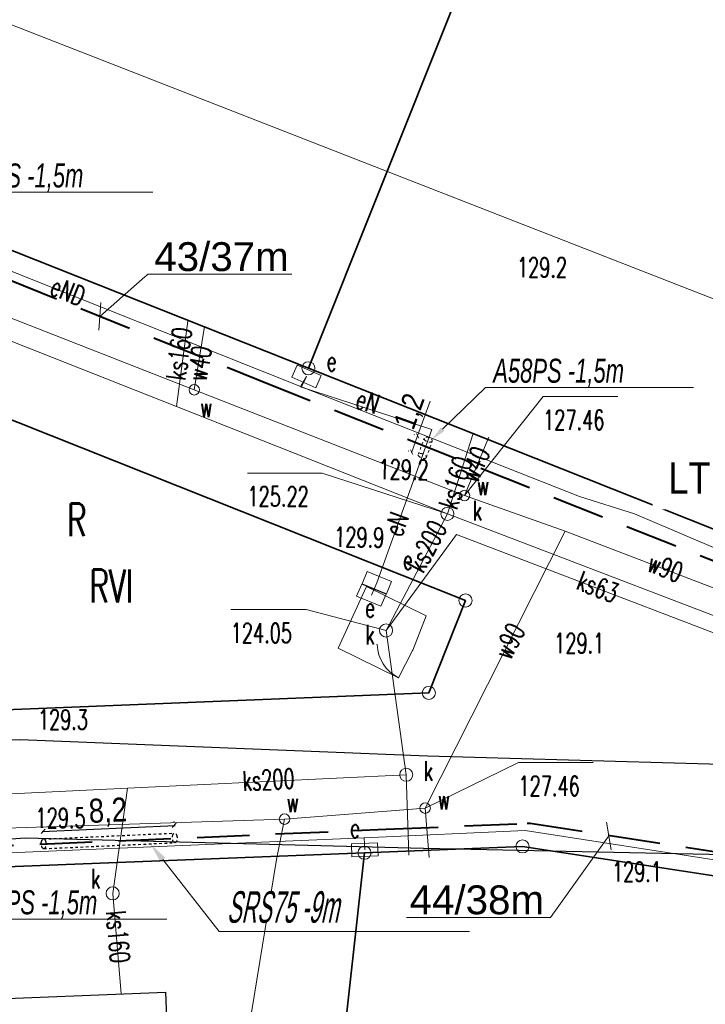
# Model space of a CAD drawing. Header units: metres. Extents: x 6496648 to 6497944, y 5962794 to 5963351.
# Tile 11 of 91: x 6496820 to 6496846, y 5963120 to 5963157. Entities that reach past the tile are written whole.
import ezdxf
from ezdxf import colors
from ezdxf.entities.mleader import LeaderData, LeaderLine
from ezdxf.math import Vec2, Vec3

# ---------------------------------------------------------------- set-up
doc = ezdxf.new("R2010")
doc.units = ezdxf.units.M
doc.header["$MEASUREMENT"] = 0
for name, pattern in [('DASHED', [19.05, 12.7, -6.35]), ('HIDDEN', [0.375, 0.25, -0.125]), ('L_0_04', [1.5, 1, -0.5])]:
    doc.linetypes.add(name, pattern=pattern)
doc.layers.get('0').update_dxf_attribs({"color": 8, "linetype": 'CONTINUOUS', "lineweight": 13})
doc.layers.get('DEFPOINTS').update_dxf_attribs({"linetype": 'CONTINUOUS', "lineweight": 0})
for name, color, linetype, lineweight in [('209_OPIS_KONTURU_KLASYFIKACYJNEGO', 8, 'CONTINUOUS', 13), ('210_OZNACZENIE_UzYTKU', 8, 'CONTINUOUS', 13), ('217_GRANICA_KONTURU_KLASYFIKCYJNEGO', 8, 'CONTINUOUS', 13), ('218_GRANICA_UzYTKU', 8, 'CONTINUOUS', 13), ('219_LINIA_GRANICY', 3, 'CONTINUOUS', 35), ('312_BUDYNEK__POWIERZCHNIA_', 8, 'CONTINUOUS', 30), ('E_proj_opisy_ośw', 1, 'CONTINUOUS', 13), ('E_proj_opisy_ośw.', 7, 'CONTINUOUS', 13), ('E_proj_osłona r.', 140, 'L_0_04', 30), ('E_proj_osłona r. dz._obw. 200', 204, 'L_0_04', 20), ('E_proj_osłona r. dz._opis_obw. 100', 204, 'CONTINUOUS', 9), ('E_proj_osłona r. opis_obw. 200', 166, 'CONTINUOUS', 9), ('E_proj_ośw_linia_obw. 200', 1, 'L_0_04', 40), ('FURTKA__LINIA_', 8, 'CONTINUOUS', 13), ('furtka__linia____symbol', 8, 'CONTINUOUS', 13), ('JEZDNIA__POWIERZCHNIA_', 8, 'CONTINUOUS', 25), ('OGRODZENIE_TRWAlE__LINIA_', 8, 'CONTINUOUS', 13), ('PRZEWoD_ELEKTROENERGETYCZNY__LINIA_', 1, 'CONTINUOUS', 13), ('PRZEWoD_ELEKTROENERGETYCZNY__LINIA__ATR1', 1, 'CONTINUOUS', 13), ('PRZEWoD_KANALIZACYJNY__LINIA_', 36, 'CONTINUOUS', 13), ('PRZEWoD_KANALIZACYJNY__LINIA__ATR1', 36, 'CONTINUOUS', 13), ('PRZEWoD_WODOCIaGOWY__LINIA_', 5, 'CONTINUOUS', 13), ('PRZEWoD_WODOCIaGOWY__LINIA__ATR1', 5, 'CONTINUOUS', 13), ('PUNKT_O_OKREsLONEJ_WYSOKOsCI__SIEc_KANALIZACYJNA__ATR2', 36, 'CONTINUOUS', 13), ('PUNKT_O_OKREsLONEJ_WYSOKOsCI__SIEc_KANALIZACYJNA__ATR3', 36, 'CONTINUOUS', 13), ('PUNKT_O_OKREsLONEJ_WYSOKOsCI__SIEc_WODOCIaGOWA__ATR2', 5, 'CONTINUOUS', 13), ('PUNKT_O_OKREsLONEJ_WYSOKOsCI__SIEc_WODOCIaGOWA__ATR3', 5, 'CONTINUOUS', 13), ('PUNKT_WYSOKOsCIOWY_NATURALNY_ATR2', 8, 'CONTINUOUS', 13), ('szafa_elektroenergetyczna__punkt_', 1, 'CONTINUOUS', 13), ('SZAFA_ELEKTROENERGETYCZNA__PUNKT__ATR17', 1, 'CONTINUOUS', 13), ('wlaz_okragly___siec_kanalizacyjna__punkt_', 36, 'CONTINUOUS', 13), ('WlAZ_OKRaGlY___SIEC_KANALIZACYJNA__PUNKT__ATR17', 36, 'CONTINUOUS', 13), ('zasuwa___siec_wodociagowa__punkt_', 5, 'CONTINUOUS', 13), ('ZASUWA___SIEC_WODOCIaGOWA__PUNKT__ATR17', 5, 'CONTINUOUS', 13)]:
    doc.layers.add(name, color=color, linetype=linetype, lineweight=lineweight)
doc.layers.add('E_pomocnicza', color=3, linetype='CONTINUOUS', lineweight=13, plot=False)
doc.styles.add('Andy', font='arial.ttf', dxfattribs={"height": 2})
doc.styles.add('Annotative', font='simplex.shx')
doc.styles.add('Narrow', font='ARIALN.TTF', dxfattribs={"height": 2})
doc.styles.get("Standard").update_dxf_attribs({"font": 'simplex.shx'})
doc.dimstyles.new('wymiary', dxfattribs={"dimtxt": 0.65, "dimasz": 0.25, "dimexe": 0.25, "dimexo": 1, "dimgap": 0.1, "dimtad": 1, "dimzin": 1, "dimtxsty": 'Annotative', "dimblk": 'OBLIQUE', "dimcen": 0.0025, "dimdle": 0.05, "dimadec": 0, "dimazin": 0, "dimtfac": 1, "dimtmove": 0, "dimatfit": 3, "dimldrblk": 'NONE', "dimfxl": 1, "dimarcsym": 0})

# ---------------------------------------------------------------- blocks, each defined once
blk = doc.blocks.new('GRT')
at = {"color": 0, "linetype": 'Continuous', "lineweight": 18}
blk.add_circle((0, 0), 0.5, dxfattribs=at)
blk = doc.blocks.new('_Oblique')
at = {"color": 0, "linetype": 'ByBlock', "lineweight": -2}
blk.add_line((-0.5, -0.5), (0.5, 0.5), dxfattribs=at)
blk = doc.blocks.new('*D45')
at = {"layer": 'DEFPOINTS', "color": 0}
for p in [(0, 0), (8.243, -0.091), (8.16, -0.87)]:
    blk.add_point(p, dxfattribs=at)
at = {"layer": 'E_pomocnicza', "color": 0, "lineweight": -2}
for p, q in [((0.033, 0.784), (8.293, -0.096)), ((0.106, 0.994), (0.109, 1.027)), ((8.266, 0.125), (8.269, 0.158))]:
    blk.add_line(p, q, dxfattribs=at)
at = {"layer": 'E_pomocnicza', "color": 0, "lineweight": -2, "xscale": 0.25, "yscale": 0.25, "zscale": 0.25}
for p, rotation in [((0.083, 0.779), 173.917130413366), ((8.243, -0.091), 353.917130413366)]:
    blk.add_blockref('_Oblique', p, dxfattribs=dict(at, rotation=rotation))
at = {"layer": 'E_pomocnicza', "color": 0, "linetype": 'Continuous', "lineweight": 0, "insert": (4.269, 1.34), "char_height": 2, "attachment_point": 5, "rotation": 353.91713, "style": 'Narrow'}
blk.add_mtext('{\\H0.75x;8,2}', dxfattribs=at)
blk = doc.blocks.new('_None')
blk = doc.blocks.new('*D53')
at = {"layer": 'DEFPOINTS', "color": 0}
for p in [(0, 0), (1.418, 0.248), (1.111, -0.473)]:
    blk.add_point(p, dxfattribs=at)
at = {"layer": 'E_pomocnicza', "color": 0, "lineweight": -2}
for p, q in [((0.26, 0.74), (1.418, 0.248)), ((0.391, 0.92), (0.404, 0.951)), ((1.418, 0.248), (3.777, -0.756)), ((1.503, 0.447), (1.516, 0.478))]:
    blk.add_line(p, q, dxfattribs=at)
at = {"layer": 'E_pomocnicza', "color": 0, "lineweight": -2, "xscale": 0.25, "yscale": 0.25, "zscale": 0.25}
for p, rotation in [((0.306, 0.72), 156.954665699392), ((1.418, 0.248), 336.954665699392)]:
    blk.add_blockref('_Oblique', p, dxfattribs=dict(at, rotation=rotation))
at = {"layer": 'E_pomocnicza', "color": 0, "linetype": 'Continuous', "lineweight": 0, "insert": (3.105, 0.619), "char_height": 2, "attachment_point": 5, "rotation": 336.95467, "style": 'Narrow'}
blk.add_mtext('{\\H0.75x;1,2}', dxfattribs=at)
blk = doc.blocks.new('*U44')
at = {"linetype": 'HIDDEN', "ltscale": 0.2}
for p, q in [((0.032, 0.298), (8.192, -0.571)), ((-0.032, -0.298), (8.128, -1.168))]:
    blk.add_line(p, q, dxfattribs=at)
at = {"linetype": 'DASHED', "ltscale": 0.02}
for centre in [(0, 0), (8.16, -0.87)]:
    blk.add_ellipse(centre, major_axis=(-0.032, -0.298), ratio=0.5, dxfattribs=at)
at = {"layer": 'E_pomocnicza', "color": 4, "lineweight": 0}
dim = blk.add_aligned_dim(p1=(0, 0), p2=(8.16, -0.87), distance=0.783, text='{\\H0.75x;<>}', dimstyle='wymiary', override={"dimtxt": 1.3, "dimtad": 2, "dimdec": 1, "dimlfac": 1, "dimrnd": 0, "dimtxsty": 'Narrow'}, dxfattribs=at)
dim.commit()
dim.dimension.update_dxf_attribs({"geometry": '*D45', "text_midpoint": (4.269, 1.34)})
blk = doc.blocks.new('*U52')
at = {"linetype": 'HIDDEN', "ltscale": 0.2}
for p, q in [((0.117, 0.276), (1.229, -0.197)), ((-0.117, -0.276), (0.994, -0.749))]:
    blk.add_line(p, q, dxfattribs=at)
at = {"linetype": 'DASHED', "ltscale": 0.02}
for centre in [(0, 0), (1.111, -0.473)]:
    blk.add_ellipse(centre, major_axis=(-0.117, -0.276), ratio=0.5, dxfattribs=at)
at = {"layer": 'E_pomocnicza', "color": 4, "lineweight": 0}
dim = blk.add_aligned_dim(p1=(0, 0), p2=(1.111, -0.473), distance=0.783, text='{\\H0.75x;<>}', dimstyle='wymiary', override={"dimtxt": 1.3, "dimtad": 2, "dimdec": 1, "dimlfac": 1, "dimrnd": 0, "dimtxsty": 'Narrow'}, dxfattribs=at)
dim.commit()
dim.dimension.update_dxf_attribs({"geometry": '*D53', "text_midpoint": (3.105, 0.619)})

msp = doc.modelspace()

# ---------------------------------------------------------------- linework, layer by layer
at = {"layer": '217_GRANICA_KONTURU_KLASYFIKCYJNEGO', "flags": 128}
for points in [[(6496837.09, 5963135.1), (6496809.07, 5963146.24)], [(6496835.69, 5963131.58), (6496837.09, 5963135.1)], [(6496810.04, 5963130.55), (6496835.69, 5963131.58)]]:
    msp.add_lwpolyline(points, dxfattribs=at)
at = {"layer": '218_GRANICA_UzYTKU', "flags": 128}
for points in [[(6496831.1, 5963143.95), (6496842.24, 5963171.81)], [(6496831.1, 5963143.95), (6496802.28, 5963155.39)], [(6496809.07, 5963146.24), (6496837.09, 5963135.1)], [(6496856.17, 5963133.99), (6496831.1, 5963143.95)], [(6496837.09, 5963135.1), (6496835.69, 5963131.58)], [(6496835.69, 5963131.58), (6496810.04, 5963130.55)], [(6496833.24, 5963125.49), (6496839.26, 5963125.73)], [(6496839.26, 5963125.73), (6496862.23, 5963122.21)], [(6496806.27, 5963124.43), (6496833.24, 5963125.49)], [(6496833.24, 5963125.49), (6496830.23, 5963098.31)]]:
    msp.add_lwpolyline(points, dxfattribs=at)
at = {"layer": '219_LINIA_GRANICY', "flags": 128}
for points in [[(6496842.24, 5963171.81), (6496831.1, 5963143.95)], [(6496831.1, 5963143.95), (6496802.28, 5963155.39)], [(6496837.09, 5963135.1), (6496809.07, 5963146.24)], [(6496856.17, 5963133.99), (6496831.1, 5963143.95)], [(6496837.09, 5963135.1), (6496835.69, 5963131.58)], [(6496835.69, 5963131.58), (6496810.04, 5963130.55)], [(6496839.26, 5963125.73), (6496833.24, 5963125.49)], [(6496862.23, 5963122.21), (6496839.26, 5963125.73)], [(6496833.24, 5963125.49), (6496806.27, 5963124.43)], [(6496833.24, 5963125.49), (6496830.23, 5963098.31)]]:
    msp.add_lwpolyline(points, dxfattribs=at)
at = {"layer": '312_BUDYNEK__POWIERZCHNIA_', "flags": 128}
for points in [[(6496810.37, 5963119.57), (6496825.66, 5963120.18)], [(6496825.66, 5963120.18), (6496826.14, 5963108.19)]]:
    msp.add_lwpolyline(points, dxfattribs=at)
at = {"layer": 'E_proj_ośw_linia_obw. 200', "ltscale": 2}
msp.add_lwpolyline([(6496847.891, 5963136.066), (6496829.855, 5963143.232), (6496815.95, 5963148.814, -0.411885), (6496815.549, 5963149.975, -0.40011), (6496814.428, 5963149.424), (6496800.409, 5963154.998, 0.506236), (6496800.051, 5963154.716), (6496800.597, 5963141.282, -0.375564), (6496799.757, 5963140.48, -0.364622), (6496800.658, 5963139.763), (6496801.173, 5963127.081, -0.191599), (6496801.078, 5963126.81, 0.231261), (6496801.007, 5963126.544), (6496801.06, 5963125.368, 0.417772), (6496801.426, 5963125.037), (6496815.415, 5963125.587), (6496816.707, 5963125.642, -0.402174), (6496817.306, 5963125.002, -0.451918), (6496817.863, 5963125.692), (6496834.055, 5963126.382), (6496839.436, 5963126.612), (6496839.559, 5963126.612), (6496852.883, 5963124.57, -0.386605)], format="xyb", dxfattribs=at)
at = {"layer": 'FURTKA__LINIA_', "flags": 128}
msp.add_lwpolyline([(6496834.53, 5963132.16), (6496835.07, 5963133.2)], dxfattribs=at)
at = {"layer": 'furtka__linia____symbol'}
msp.add_arc((6496835.223, 5963133.496), 1.505, 182.7277, 242.5558, dxfattribs=at)
for p in [(6496833.72, 5963133.42), (6496833.96, 5963132.68), (6496834.53, 5963132.16)]:
    msp.add_point(p, dxfattribs=at)
at = {"layer": 'JEZDNIA__POWIERZCHNIA_', "flags": 128}
for points in [[(6496810.45, 5963129.66), (6496820.12, 5963129.81)], [(6496820.12, 5963129.81), (6496835.64, 5963129.18)], [(6496835.64, 5963129.18), (6496851.77, 5963128.73)], [(6496820.3, 5963126.05), (6496800.22, 5963124.61)], [(6496835.49, 5963125.65), (6496820.3, 5963126.05)], [(6496852.42, 5963125.3), (6496835.49, 5963125.65)]]:
    msp.add_lwpolyline(points, dxfattribs=at)
at = {"layer": 'OGRODZENIE_TRWAlE__LINIA_', "flags": 128}
msp.add_lwpolyline([(6496834.53, 5963132.16), (6496832.23, 5963133.28), (6496833.32, 5963135.64), (6496835.59, 5963134.52), (6496835.08, 5963133.21), (6496835.07, 5963133.2)], dxfattribs=at)
at = {"layer": 'PRZEWoD_ELEKTROENERGETYCZNY__LINIA_', "flags": 128}
for points in [[(6496799.6, 5963155.7), (6496809.24, 5963151.88), (6496820.15, 5963147.5), (6496830.84, 5963143.25), (6496831.03, 5963143.64)], [(6496833.5, 5963135.3), (6496833.71, 5963135.78), (6496835.8, 5963141.62), (6496830.8, 5963143.24), (6496831.03, 5963143.64)], [(6496830.84, 5963143.25), (6496841.43, 5963139.07)], [(6496841.43, 5963139.07), (6496843.53, 5963138.41), (6496855.31, 5963133.39), (6496861.98, 5963136.06), (6496869.77, 5963132.89)], [(6496833.25, 5963125.6), (6496833.23, 5963126.06), (6496839.36, 5963126.33), (6496858.12, 5963123.43), (6496865.59, 5963122.27), (6496867.77, 5963121.33), (6496881.27, 5963115.97), (6496895.31, 5963110.44), (6496907.17, 5963105.76), (6496923.24, 5963099.33), (6496932.55, 5963095.63), (6496933.07, 5963096.83), (6496936.72, 5963105.73), (6496924.58, 5963110.62), (6496919.39, 5963108.34), (6496918.42, 5963108.75), (6496909.17, 5963112.36), (6496897.44, 5963117.05), (6496887.93, 5963120.76), (6496876.98, 5963125.09), (6496872.53, 5963126.89), (6496872.33, 5963127.12), (6496869.77, 5963132.89)], [(6496833.25, 5963125.6), (6496833.23, 5963126.06), (6496813.07, 5963125.2), (6496806.34, 5963124.88), (6496806.33, 5963124.6)]]:
    msp.add_lwpolyline(points, dxfattribs=at)
at = {"layer": 'PRZEWoD_KANALIZACYJNY__LINIA_', "flags": 128}
for points in [[(6496803.88, 5963151.26), (6496826.07, 5963142.49), (6496836.4, 5963138.4), (6496879.66, 5963121.87), (6496903.87, 5963111.98), (6496925.46, 5963103.96)], [(6496826.07, 5963142.49), (6496826.5, 5963145.75)], [(6496873.73, 5963144.71), (6496865.84, 5963126.49), (6496836.75, 5963137.61), (6496834.06, 5963133.96)], [(6496836.4, 5963138.4), (6496837.38, 5963141.46)], [(6496836.4, 5963138.4), (6496834.06, 5963133.96)], [(6496834.06, 5963133.96), (6496834.83, 5963128.46), (6496824.21, 5963127.95), (6496804.36, 5963126.99)], [(6496834.83, 5963128.46), (6496834.93, 5963125.39)], [(6496823.96, 5963120.11), (6496823.64, 5963123.94), (6496824.21, 5963127.95)]]:
    msp.add_lwpolyline(points, dxfattribs=at)
at = {"layer": 'PRZEWoD_WODOCIaGOWY__LINIA_', "flags": 128}
for points in [[(6496801.56, 5963155.76), (6496803.31, 5963152.98), (6496808.58, 5963150.24), (6496826.75, 5963143.13), (6496837.05, 5963139.1), (6496840.89, 5963137.74), (6496865.42, 5963128.36), (6496865.63, 5963128.31), (6496873.09, 5963145.02)], [(6496826.75, 5963143.13), (6496827.14, 5963145.54)], [(6496837.05, 5963139.1), (6496837.98, 5963141.32)], [(6496804.98, 5963125.96), (6496830.19, 5963126.77), (6496835.55, 5963127.19), (6496840.89, 5963137.74)], [(6496835.55, 5963127.19), (6496835.7, 5963125.31)], [(6496826.04, 5963110.79), (6496827.53, 5963110.85), (6496829.88, 5963125.23), (6496830.19, 5963126.77)]]:
    msp.add_lwpolyline(points, dxfattribs=at)
at = {"layer": 'PUNKT_O_OKREsLONEJ_WYSOKOsCI__SIEc_KANALIZACYJNA__ATR2', "flags": 128}
for points in [[(6496836.4, 5963138.4), (6496831.63, 5963139.96), (6496828.78, 5963139.96)], [(6496834.06, 5963133.96), (6496831.02, 5963134.76), (6496828.14, 5963134.76)]]:
    msp.add_lwpolyline(points, dxfattribs=at)
at = {"layer": 'PUNKT_O_OKREsLONEJ_WYSOKOsCI__SIEc_WODOCIaGOWA__ATR2', "flags": 128}
for points in [[(6496837.05, 5963139.1), (6496840.05, 5963142.88), (6496842.9, 5963142.88)], [(6496835.55, 5963127.19), (6496839.11, 5963128.93), (6496841.96, 5963128.93)]]:
    msp.add_lwpolyline(points, dxfattribs=at)
at = {"layer": 'szafa_elektroenergetyczna__punkt_', "flags": 128}
for points in [[(6496830.47, 5963143.61), (6496830.67, 5963144.07)], [(6496830.67, 5963144.07), (6496831.59, 5963143.67)], [(6496830.47, 5963143.61), (6496831.39, 5963143.21)], [(6496831.39, 5963143.21), (6496831.59, 5963143.67)], [(6496833.15, 5963135.74), (6496833.34, 5963136.2)], [(6496833.34, 5963136.2), (6496834.27, 5963135.82)], [(6496832.94, 5963135.26), (6496833.14, 5963135.72)], [(6496833.14, 5963135.72), (6496834.06, 5963135.34)], [(6496833.15, 5963135.74), (6496834.08, 5963135.36)], [(6496834.08, 5963135.36), (6496834.27, 5963135.82)], [(6496833.86, 5963134.88), (6496834.06, 5963135.34)], [(6496832.94, 5963135.26), (6496833.86, 5963134.88)], [(6496832.74, 5963125.83), (6496833.74, 5963125.87)], [(6496832.76, 5963125.33), (6496832.74, 5963125.83)], [(6496833.76, 5963125.37), (6496833.74, 5963125.87)], [(6496832.76, 5963125.33), (6496833.76, 5963125.37)]]:
    msp.add_lwpolyline(points, dxfattribs=at)
at = {"layer": 'wlaz_okragly___siec_kanalizacyjna__punkt_'}
for centre in [(6496836.4, 5963138.4), (6496834.06, 5963133.96), (6496834.83, 5963128.46), (6496823.64, 5963123.94)]:
    msp.add_circle(centre, 0.25, dxfattribs=at)
at = {"layer": 'zasuwa___siec_wodociagowa__punkt_'}
for centre in [(6496826.75, 5963143.13), (6496837.05, 5963139.1), (6496835.55, 5963127.19), (6496830.19, 5963126.77)]:
    msp.add_circle(centre, 0.2, dxfattribs=at)

# ---------------------------------------------------------------- block references
at = {"xscale": 0.5, "yscale": 0.5, "zscale": 0.5}
for p in [(6496831.1, 5963143.95), (6496837.09, 5963135.1), (6496835.69, 5963131.58), (6496839.26, 5963125.73), (6496833.24, 5963125.49)]:
    msp.add_blockref('GRT', p, dxfattribs=at)
at = {"layer": 'E_proj_osłona r.', "xscale": 0.6096, "yscale": 0.6096, "zscale": 0.6096, "rotation": 8.698023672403}
msp.add_blockref('*U44', (6496821.01, 5963125.826), dxfattribs=at)
at = {"layer": 'E_proj_osłona r. dz._obw. 200', "xscale": 0.54864, "yscale": 0.54864, "zscale": 0.54864, "rotation": 93.200706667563}
msp.add_blockref('*U52', (6496835.442, 5963140.608), dxfattribs=at)

# ---------------------------------------------------------------- texts
at = {"layer": '209_OPIS_KONTURU_KLASYFIKACYJNEGO', "width": 0.66}
msp.add_text('RVI', height=1.25, dxfattribs=at).set_placement((6496822.76, 5963135.03))
at = {"layer": '210_OZNACZENIE_UzYTKU', "width": 0.66}
msp.add_text('R', height=1.25, dxfattribs=at).set_placement((6496821.9, 5963137.55))
at = {"layer": 'PRZEWoD_ELEKTROENERGETYCZNY__LINIA__ATR1', "width": 0.66}
for s, rotation, p in [('eND', 338.1, (6496821.19, 5963146.78)), ('eN', 342, (6496832.84, 5963142.46)), ('eN', 70.3, (6496834.66, 5963137.49))]:
    msp.add_text(s, height=0.75, rotation=rotation, dxfattribs=at).set_placement(p)
at = {"layer": 'PRZEWoD_KANALIZACYJNY__LINIA__ATR1', "width": 0.66}
for s, rotation, p in [('ks160', 82.5, (6496826.41, 5963143.47)), ('ks160', 72.2, (6496836.76, 5963138.53)), ('ks200', 62.2, (6496835.48, 5963136.11)), ('ks63', 339.1, (6496841.26, 5963135.55)), ('ks200', 2.8, (6496828.6, 5963127.85)), ('ks160', 274.8, (6496823.39, 5963123.25))]:
    msp.add_text(s, height=0.75, rotation=rotation, dxfattribs=at).set_placement(p)
at = {"layer": 'PRZEWoD_WODOCIaGOWY__LINIA__ATR1', "width": 0.66}
for s, rotation, p in [('w40', 80.8, (6496827.21, 5963143.43)), ('w40', 67.3, (6496837.54, 5963139.54)), ('w90', 339.1, (6496843.96, 5963136.24)), ('w90', 63.2, (6496838.8, 5963132.8))]:
    msp.add_text(s, height=0.75, rotation=rotation, dxfattribs=at).set_placement(p)
at = {"layer": 'PUNKT_O_OKREsLONEJ_WYSOKOsCI__SIEc_KANALIZACYJNA__ATR3', "width": 0.66}
for s, p in [('125.22', (6496828.78, 5963138.69)), ('124.05', (6496828.14, 5963133.49))]:
    msp.add_text(s, height=0.75, dxfattribs=at).set_placement(p)
at = {"layer": 'PUNKT_O_OKREsLONEJ_WYSOKOsCI__SIEc_WODOCIaGOWA__ATR3', "width": 0.66}
for p in [(6496840.05, 5963141.61), (6496839.11, 5963127.66)]:
    msp.add_text('127.46', height=0.75, dxfattribs=at).set_placement(p)
at = {"layer": 'PUNKT_WYSOKOsCIOWY_NATURALNY_ATR2', "width": 0.66}
for s, p in [('129.2', (6496839.05, 5963147.42)), ('129.1', (6496840.47, 5963133.1)), ('129.3', (6496820.79, 5963130.19)), ('129.5', (6496820.7, 5963126.44)), ('129.1', (6496842.67, 5963124.39))]:
    msp.add_text(s, height=0.75, dxfattribs=at).set_placement(p)
for s, p in [('129.2', (6496833.77, 5963139.73)), ('129.9', (6496832.08, 5963137.15))]:
    msp.add_text(s, height=0.75, rotation=359.2, dxfattribs=at).set_placement(p)
at = {"layer": 'SZAFA_ELEKTROENERGETYCZNA__PUNKT__ATR17', "width": 0.66}
for p in [(6496831.79, 5963143.85), (6496832.68, 5963126.06)]:
    msp.add_text('e', height=0.75, rotation=358.9, dxfattribs=at).set_placement(p)
for p in [(6496834.7, 5963136.28), (6496833.26, 5963134.46)]:
    msp.add_text('e', height=0.75, dxfattribs=at).set_placement(p)
at = {"layer": 'WlAZ_OKRaGlY___SIEC_KANALIZACYJNA__PUNKT__ATR17', "width": 0.66}
for p in [(6496837.36, 5963138.15), (6496833.27, 5963133.42), (6496835.49, 5963128.23), (6496822.81, 5963124.12)]:
    msp.add_text('k', height=0.75, dxfattribs=at).set_placement(p)
at = {"layer": 'ZASUWA___SIEC_WODOCIaGOWA__PUNKT__ATR17', "width": 0.66}
for p in [(6496826.97, 5963142.09), (6496837.52, 5963139.11), (6496830.27, 5963127.04), (6496836.03, 5963127.14)]:
    msp.add_text('w', height=0.75, dxfattribs=at).set_placement(p)

# ---------------------------------------------------------------- next in the draw order: leaders
at = {"layer": 'E_proj_opisy_ośw', "lineweight": 13}
ml = msp.add_multileader_mtext('Standard', dxfattribs=at)
ml.set_content('{\\H1.1x;43/37m} ', color=256, style='Andy')
ml.set_leader_properties(color=256, linetype='CONTINUOUS', lineweight=-1)
ml.set_arrow_properties(name='OBLIQUE')
ml.build(insert=Vec2(0, 0))
ml.multileader.update_dxf_attribs({"has_dogleg": 0, "text_left_attachment_type": 6, "text_right_attachment_type": 6, "dogleg_length": 0.36, "arrow_head_size": 0.75})
ctx = ml.context
ctx.base_point, ctx.char_height, ctx.arrow_head_size, ctx.landing_gap_size, ctx.plane_origin = Vec3(6496824.985, 5963147.535), 1, 0.75, 0.3, Vec3(6496854.119, 5963131.771)
ctx.left_attachment, ctx.right_attachment, ctx.text_align_type = 6, 6, 1
notes = []
notes.append((ctx, [(0, (1, 1, 0), (6496824.625, 5963147.535), (1, 0), 0.36, [(0, [(6496823.153, 5963145.929)], 0, [])])]))
ctx.mtext.insert, ctx.mtext.alignment, ctx.mtext.line_spacing_factor, ctx.mtext.line_spacing_style = Vec3(6496827.788, 5963148.755), 2, 0.9, 2
ctx.mtext.has_bg_fill, ctx.mtext.bg_color, ctx.mtext.bg_scale_factor, ctx.mtext.bg_transparency, ctx.mtext.use_window_bg_color = 1, -1073741824, 1.2, 0, 1
at = {"layer": 'E_proj_osłona r. dz._opis_obw. 100'}
ml = msp.add_multileader_mtext('Standard', dxfattribs=at)
ml.set_content('\\fArial Narrow|b0|i1|c238|p34;\\W0.8;A58PS -1,5m ', color=256, style='Narrow')
ml.set_leader_properties(color=256, linetype='CONTINUOUS', lineweight=-1)
ml.build(insert=Vec2(0, 0))
ml.multileader.update_dxf_attribs({"has_dogleg": 0, "text_left_attachment_type": 6, "text_right_attachment_type": 6, "dogleg_length": 0.274, "arrow_head_size": 0.572})
ctx = ml.context
ctx.base_point, ctx.char_height, ctx.arrow_head_size, ctx.landing_gap_size, ctx.plane_origin = Vec3(6496817.245, 5963150.656), 0.9144, 0.572, 0.3, Vec3(6496849.514, 5963153.231)
ctx.left_attachment, ctx.right_attachment, ctx.text_align_type = 6, 6, 1
notes.append((ctx, [(0, (1, 1, 0), (6496816.97, 5963150.656), (1, 0), 0.274, [(0, [(6496815.704, 5963149.427)], 0, [])])]))
ctx.mtext.insert, ctx.mtext.alignment, ctx.mtext.line_spacing_factor, ctx.mtext.line_spacing_style = Vec3(6496820.03, 5963151.755), 2, 0.9, 2
ctx.mtext.has_bg_fill, ctx.mtext.bg_color, ctx.mtext.bg_scale_factor, ctx.mtext.bg_transparency, ctx.mtext.use_window_bg_color = 1, -1073741824, 1.1, 0, 1
ml = msp.add_multileader_mtext('Standard', dxfattribs=at)
ml.set_content('\\fArial Narrow|b0|i1|c238|p34;\\W0.8;A58PS -1,5m ', color=256, style='Narrow')
ml.set_leader_properties(color=256, linetype='CONTINUOUS', lineweight=-1)
ml.build(insert=Vec2(0, 0))
ml.multileader.update_dxf_attribs({"has_dogleg": 0, "text_left_attachment_type": 6, "text_right_attachment_type": 6, "dogleg_length": 0.274, "arrow_head_size": 0.572})
ctx = ml.context
ctx.base_point, ctx.char_height, ctx.arrow_head_size, ctx.landing_gap_size, ctx.plane_origin = Vec3(6496837.854, 5963143.217), 0.9144, 0.572, 0.3, Vec3(6496869.617, 5963145.034)
ctx.left_attachment, ctx.right_attachment, ctx.text_align_type = 6, 6, 1
notes.append((ctx, [(0, (1, 1, 0), (6496837.579, 5963143.217), (1, 0), 0.274, [(0, [(6496835.807, 5963141.23)], 0, [])])]))
ctx.mtext.insert, ctx.mtext.alignment, ctx.mtext.line_spacing_factor, ctx.mtext.line_spacing_style = Vec3(6496840.639, 5963144.316), 2, 0.9, 2
ctx.mtext.has_bg_fill, ctx.mtext.bg_color, ctx.mtext.bg_scale_factor, ctx.mtext.bg_transparency, ctx.mtext.use_window_bg_color = 1, -1073741824, 1.1, 0, 1
ml = msp.add_multileader_mtext('Standard', dxfattribs=at)
ml.set_content('\\fArial Narrow|b0|i1|c238|p34;\\W0.8;A58PS -1,5m ', color=256, style='Narrow')
ml.set_leader_properties(color=256, linetype='CONTINUOUS', lineweight=-1)
ml.build(insert=Vec2(0, 0))
ml.multileader.update_dxf_attribs({"has_dogleg": 0, "text_left_attachment_type": 6, "text_right_attachment_type": 6, "dogleg_length": 0.274, "arrow_head_size": 0.572})
ctx = ml.context
ctx.base_point, ctx.char_height, ctx.arrow_head_size, ctx.landing_gap_size, ctx.plane_origin = Vec3(6496817.777, 5963122.959), 0.9144, 0.572, 0.3, Vec3(6496843.026, 5963125.773)
ctx.left_attachment, ctx.right_attachment, ctx.text_align_type = 6, 6, 1
notes.append((ctx, [(0, (1, 1, 0), (6496817.503, 5963122.959), (1, 0), 0.274, [(0, [(6496817.624, 5963125.232)], 0, [])])]))
ctx.mtext.insert, ctx.mtext.alignment, ctx.mtext.line_spacing_factor, ctx.mtext.line_spacing_style = Vec3(6496820.562, 5963124.058), 2, 0.9, 2
ctx.mtext.has_bg_fill, ctx.mtext.bg_color, ctx.mtext.bg_scale_factor, ctx.mtext.bg_transparency, ctx.mtext.use_window_bg_color = 1, -1073741824, 1.1, 0, 1
for ctx, leaders in notes:
    for number, flags, end, landing, length, lines in leaders:
        leader = LeaderData()
        leader.index, (leader.has_last_leader_line, leader.has_dogleg_vector, leader.attachment_direction) = number, flags
        leader.last_leader_point, leader.dogleg_vector, leader.dogleg_length = Vec3(end), Vec3(landing), length
        for number, points, colour, breaks in lines:
            line = LeaderLine()
            line.index, line.vertices, line.color, line.breaks = number, Vec3.list(points), colors.encode_raw_color(colour), breaks
            leader.lines.append(line)
        ctx.leaders.append(leader)

# ---------------------------------------------------------------- next in the draw order: leaders
at = {"layer": 'E_proj_osłona r. opis_obw. 200', "linetype": 'Continuous', "lineweight": 13}
ml = msp.add_multileader_mtext('Standard', dxfattribs=at)
ml.set_content('{\\fArial Narrow|b0|i0|c238|p34;\\H0.92308x;\\Q12;\\W0.6;SRS75 -9m\\fArial|b0|i0|c238|p34;\\H1.0833x; }', color=256, style='Andy')
ml.set_leader_properties(color=256, linetype='CONTINUOUS', lineweight=-1)
ml.build(insert=Vec2(0, 0))
ml.multileader.update_dxf_attribs({"has_dogleg": 0, "text_left_attachment_type": 6, "text_right_attachment_type": 6, "dogleg_length": 0.36, "arrow_head_size": 0.75})
ctx = ml.context
ctx.base_point, ctx.char_height, ctx.arrow_head_size, ctx.landing_gap_size, ctx.plane_origin = Vec3(6496827.702, 5963122.481), 1.3, 0.75, 0.2, Vec3(6496849.371, 5963111.6)
ctx.left_attachment, ctx.right_attachment, ctx.text_align_type = 6, 6, 1
notes = []
notes.append((ctx, [(0, (1, 1, 0), (6496827.342, 5963122.481), (1, 0), 0.36, [(0, [(6496825.085, 5963125.817)], 0, [])])]))
ctx.mtext.insert, ctx.mtext.alignment, ctx.mtext.line_spacing_factor, ctx.mtext.line_spacing_style = Vec3(6496830.12, 5963124.021), 2, 0.9, 2
ctx.mtext.has_bg_fill, ctx.mtext.bg_color, ctx.mtext.bg_scale_factor, ctx.mtext.bg_transparency, ctx.mtext.use_window_bg_color = 1, -1073741824, 1, 0, 1
for ctx, leaders in notes:
    for number, flags, end, landing, length, lines in leaders:
        leader = LeaderData()
        leader.index, (leader.has_last_leader_line, leader.has_dogleg_vector, leader.attachment_direction) = number, flags
        leader.last_leader_point, leader.dogleg_vector, leader.dogleg_length = Vec3(end), Vec3(landing), length
        for number, points, colour, breaks in lines:
            line = LeaderLine()
            line.index, line.vertices, line.color, line.breaks = number, Vec3.list(points), colors.encode_raw_color(colour), breaks
            leader.lines.append(line)
        ctx.leaders.append(leader)

# ---------------------------------------------------------------- next in the draw order: leaders
at = {"layer": 'E_proj_opisy_ośw', "lineweight": 13}
ml = msp.add_multileader_mtext('Standard', dxfattribs=at)
ml.set_content('{\\H1.1x;44/38m} ', color=256, style='Andy')
ml.set_leader_properties(color=256, linetype='CONTINUOUS', lineweight=-1)
ml.set_arrow_properties(name='OBLIQUE')
ml.build(insert=Vec2(0, 0))
ml.multileader.update_dxf_attribs({"has_dogleg": 0, "text_left_attachment_type": 6, "text_right_attachment_type": 6, "dogleg_length": 0.36, "arrow_head_size": 0.75})
ctx = ml.context
ctx.base_point, ctx.char_height, ctx.arrow_head_size, ctx.landing_gap_size, ctx.plane_origin = Vec3(6496834.716, 5963123.024), 1, 0.75, 0.3, Vec3(6496863.952, 5963107.061)
ctx.left_attachment, ctx.right_attachment, ctx.text_align_type = 6, 6, 1
notes = []
notes.append((ctx, [(0, (1, 1, 0), (6496840.683, 5963123.024), (-1, 0), 0.36, [(0, [(6496842.554, 5963126.129)], 0, [])])]))
ctx.mtext.insert, ctx.mtext.alignment, ctx.mtext.line_spacing_factor, ctx.mtext.line_spacing_style = Vec3(6496837.52, 5963124.244), 2, 0.9, 2
ctx.mtext.has_bg_fill, ctx.mtext.bg_color, ctx.mtext.bg_scale_factor, ctx.mtext.bg_transparency, ctx.mtext.use_window_bg_color = 1, -1073741824, 1.2, 0, 1
for ctx, leaders in notes:
    for number, flags, end, landing, length, lines in leaders:
        leader = LeaderData()
        leader.index, (leader.has_last_leader_line, leader.has_dogleg_vector, leader.attachment_direction) = number, flags
        leader.last_leader_point, leader.dogleg_vector, leader.dogleg_length = Vec3(end), Vec3(landing), length
        for number, points, colour, breaks in lines:
            line = LeaderLine()
            line.index, line.vertices, line.color, line.breaks = number, Vec3.list(points), colors.encode_raw_color(colour), breaks
            leader.lines.append(line)
        ctx.leaders.append(leader)

# ---------------------------------------------------------------- next in the draw order: linework, layer by layer
at = {"layer": 'DEFPOINTS', "linetype": 'Continuous'}
msp.add_lwpolyline([(6497070.793, 5963058.866), (6497024.401, 5963077.514), (6497024.662, 5963078.097), (6497024.401, 5963077.514), (6496977.733, 5963095.461), (6496980.926, 5963094.233), (6496981.387, 5963095.432), (6496980.926, 5963094.233), (6496934.305, 5963112.302), (6496939.597, 5963110.251), (6496939.987, 5963111.256), (6496939.597, 5963110.251), (6496893.029, 5963128.456), (6496899.1, 5963126.087), (6496899.301, 5963126.601), (6496899.1, 5963126.087), (6496852.521, 5963144.263), (6496852.95, 5963145.343), (6496852.527, 5963144.261), (6496805.951, 5963162.445), (6496806.339, 5963163.688), (6496805.951, 5963162.445), (6496759.462, 5963180.849)], dxfattribs=at)

# ---------------------------------------------------------------- next in the draw order: leaders
at = {"layer": 'E_proj_opisy_ośw.', "color": 10}
ml = msp.add_multileader_mtext('Standard', dxfattribs=at)
ml.set_content('\\A1;LT 208/2', color=10, style='Narrow')
ml.set_leader_properties(color=256)
ml.set_arrow_properties(name='NONE')
ml.build(insert=Vec2(0, 0))
ml.multileader.update_dxf_attribs({"leader_type": 0, "has_dogleg": 0, "has_text_frame": 1, "text_left_attachment_type": 3, "dogleg_length": 0.36, "arrow_head_size": 0, "scale": 0.7})
ctx = ml.context
ctx.base_point, ctx.scale, ctx.char_height, ctx.arrow_head_size, ctx.landing_gap_size, ctx.plane_origin = Vec3(6496844.401, 5963139.74), 0.7, 1.2, 0, 0.42, Vec3(6497695.946, 5963036.423)
ctx.left_attachment = 3
ctx.mtext.insert, ctx.mtext.line_spacing_factor, ctx.mtext.flow_direction = Vec3(6496844.821, 5963140.37), 0.266667, 5
ctx.mtext.has_bg_fill, ctx.mtext.bg_color, ctx.mtext.bg_scale_factor, ctx.mtext.bg_transparency, ctx.mtext.use_window_bg_color = 1, -1073741824, 1.5, 0, 1

doc.saveas('drawing.dxf')
